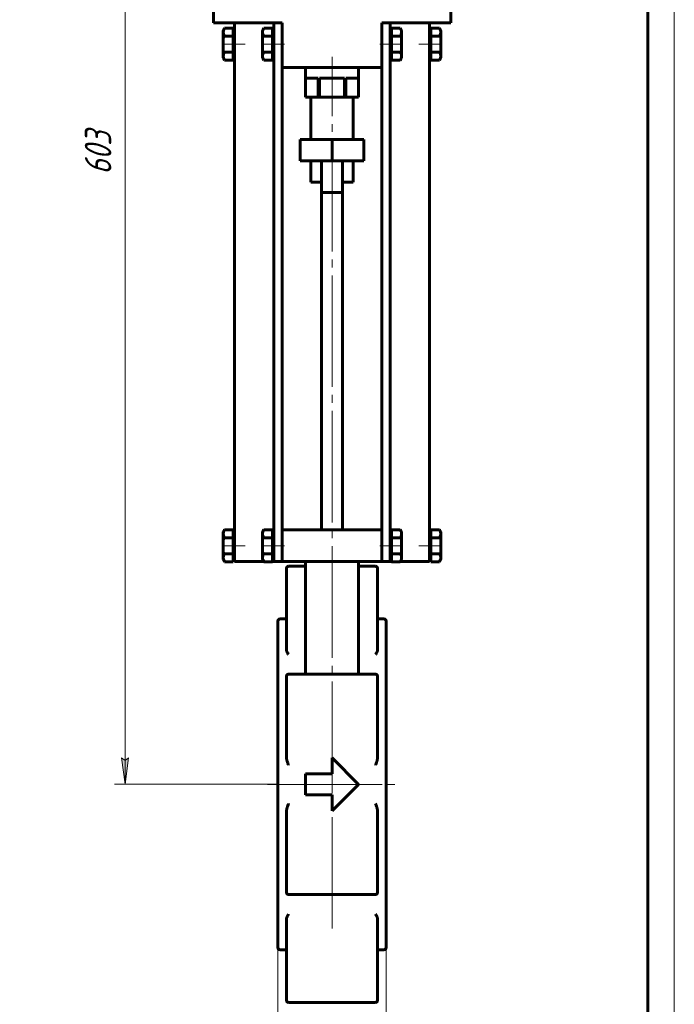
# Model space of a CAD drawing. Header units: millimetres. Extents: x 0 to 297, y 0 to 429.
# Tile 3 of 4: x 173 to 297, y 93 to 279. Entities that reach past the tile are written whole.
import ezdxf

# ---------------------------------------------------------------- set-up
doc = ezdxf.new("R2010")
doc.units = ezdxf.units.MM
for name, pattern in [('K5LT-1', [0]), ('K5LT_AXLED', [25.541832, 21.041832, -1.5, 1.5, -1.5]), ('K5LT_BASIC', [0]), ('K5LT_THIN', [0])]:
    doc.linetypes.add(name, pattern=pattern)
doc.layers.add('Системный слой', color=7, linetype='Continuous')
doc.layers.add('Системный слой (1)', color=251, linetype='Continuous', true_color=0x6c6c6c)
doc.styles.add('KDIMTEXTSTYLE', font='txt', dxfattribs={"width": 0.96, "oblique": 15, "height": 5})
doc.styles.add('KTEXTSTYLE', font='txt', dxfattribs={"width": 0.96, "height": 5})
doc.dimstyles.new('KDIMSTYLE (0.40)', dxfattribs={"dimtxt": 5, "dimasz": 1, "dimexe": 2, "dimexo": 0, "dimgap": 1, "dimtad": 1, "dimlfac": 2.5, "dimtxsty": 'KDIMTEXTSTYLE', "dimsah": 1, "dimcen": 0, "dimdle": 1, "dimadec": 0, "dimazin": 0, "dimtfac": 0.667, "dimtmove": 0, "dimatfit": 3, "dimfxl": 1, "dimtvp": 1, "dimtolj": 1, "dimtzin": 0, "dimarcsym": 0})

# ---------------------------------------------------------------- blocks, each defined once
blk = doc.blocks.new('D2')
at = {"layer": 'Системный слой (1)'}
for points in [[(127.19, 158.54), (130.66, 162.2), (126.36, 159.56), (127.16, 159.37)], [(62.37, 106.69), (66.67, 109.33), (65.87, 109.53), (65.84, 110.36)]]:
    blk.add_hatch(color=7, dxfattribs=at).paths.add_polyline_path(points)
at = {"layer": 'Системный слой (1)', "color": 7, "linetype": 'K5LT_THIN', "lineweight": 18, "true_color": 0xffffff}
for p, q in [((130.66, 162.2), (139.62, 169.49)), ((139.62, 169.49), (158.27, 169.49)), ((62.37, 106.69), (130.66, 162.2)), ((126.36, 159.56), (130.66, 162.2)), ((130.66, 162.2), (127.19, 158.54)), ((127.16, 159.37), (126.36, 159.56)), ((127.19, 158.54), (127.16, 159.37)), ((62.37, 106.69), (65.84, 110.36)), ((65.84, 110.36), (65.87, 109.53)), ((66.67, 109.33), (62.37, 106.69)), ((65.87, 109.53), (66.67, 109.33))]:
    blk.add_line(p, q, dxfattribs=at)
blk.add_wipeout([(141.62, 170.49), (141.62, 177.87), (155.69, 177.87), (155.69, 170.49)]).dxf.layer = 'Системный слой (1)'
at = {"layer": 'Системный слой (1)', "color": 7, "char_height": 5, "attachment_point": 1, "style": 'KTEXTSTYLE'}
for s, insert in [('\\fArial|b0|c204|p34;\\H5.0;\\W1.000;\\Q15;\\fGOST Type AU|b0|i0|c204|p34;\\Q15;\\W0.960;⌀', (141.62, 177.08)), ('\\fArial|b0|c204|p34;\\H5.0;\\W1.000;\\Q15;\\fGOST Type AU|b0|i0|c204|p34;\\Q15;\\W0.960;220', (144.93, 177.08))]:
    blk.add_mtext(s, dxfattribs=dict(at, insert=insert))
blk = doc.blocks.new('KDIMARROW_01')
at = {"layer": 'Системный слой'}
blk.add_hatch(color=0, dxfattribs=at).paths.add_polyline_path([(-5, -0.66), (0, 0), (-5, 0.66), (-4.5, 0)])
at = {"layer": 'Системный слой', "color": 0, "linetype": 'K5LT_THIN', "lineweight": 18}
for p, q in [((-4.5, 0), (-5, 0.66)), ((-5, 0.66), (0, 0)), ((0, 0), (-5, -0.66)), ((-5, -0.66), (-4.5, 0))]:
    blk.add_line(p, q, dxfattribs=at)
at = {"layer": 'Системный слой (1)', "color": 0, "linetype": 'K5LT_THIN', "lineweight": 18}
blk.add_line((96.52, 134.45), (96.12, 134.45), dxfattribs=at)
blk = doc.blocks.new('D3')
at = {"layer": 'Системный слой (1)'}
for points in [[(126.29, 143.12), (130.86, 145.24), (125.89, 144.37), (126.57, 143.89)], [(67.14, 124.52), (66.47, 125), (66.75, 125.78), (62.17, 123.65)]]:
    blk.add_hatch(color=7, dxfattribs=at).paths.add_polyline_path(points)
at = {"layer": 'Системный слой (1)', "color": 7, "linetype": 'K5LT_THIN', "lineweight": 18, "true_color": 0xffffff}
for p, q in [((130.86, 145.24), (147.41, 150.45)), ((147.41, 150.45), (165, 150.45)), ((62.17, 123.65), (130.86, 145.24)), ((125.89, 144.37), (130.86, 145.24)), ((130.86, 145.24), (126.29, 143.12)), ((126.57, 143.89), (125.89, 144.37)), ((126.29, 143.12), (126.57, 143.89)), ((62.17, 123.65), (66.75, 125.78)), ((67.14, 124.52), (62.17, 123.65)), ((66.75, 125.78), (66.47, 125)), ((66.47, 125), (67.14, 124.52))]:
    blk.add_line(p, q, dxfattribs=at)
blk.add_wipeout([(149.41, 151.45), (149.41, 158.83), (162.46, 158.83), (162.46, 151.45)]).dxf.layer = 'Системный слой (1)'
at = {"layer": 'Системный слой (1)', "color": 7, "char_height": 5, "attachment_point": 1, "style": 'KTEXTSTYLE'}
for s, insert in [('\\fArial|b0|c204|p34;\\H5.0;\\W1.000;\\Q15;\\fGOST Type AU|b0|i0|c204|p34;\\Q15;\\W0.960;⌀', (149.41, 158.03)), ('\\fArial|b0|c204|p34;\\H5.0;\\W1.000;\\Q15;\\fGOST Type AU|b0|i0|c204|p34;\\Q15;\\W0.960;180', (152.71, 158.03))]:
    blk.add_mtext(s, dxfattribs=dict(at, insert=insert))
blk = doc.blocks.new('U15')
at = {"layer": 'Системный слой (1)', "color": 143, "linetype": 'K5LT_BASIC', "lineweight": 60, "true_color": 0x33acca}
for p, q in [((222.59, 103.25), (223.79, 103.25)), ((240.99, 103.25), (242.19, 103.25))]:
    blk.add_line(p, q, dxfattribs=at)
blk = doc.blocks.new('U16')
at = {"layer": 'Системный слой (1)', "color": 143, "linetype": 'K5LT_BASIC', "lineweight": 60, "true_color": 0x33acca}
for p, q in [((222.59, 165.65), (223.79, 165.65)), ((240.99, 165.65), (242.19, 165.65))]:
    blk.add_line(p, q, dxfattribs=at)
blk = doc.blocks.new('D7')
at = {"layer": 'Системный слой (1)'}
for points in [[(226.69, 80.86), (227.19, 81.52), (222.19, 80.86), (227.19, 80.2)], [(237.59, 80.2), (242.59, 80.86), (237.59, 81.52), (238.09, 80.86)]]:
    blk.add_hatch(color=7, dxfattribs=at).paths.add_polyline_path(points)
at = {"layer": 'Системный слой (1)', "color": 7, "linetype": 'K5LT_THIN', "lineweight": 18, "true_color": 0xffffff}
for p, q in [((222.19, 108.45), (222.19, 78.86)), ((242.59, 108.45), (242.59, 78.86)), ((222.19, 80.86), (227.19, 81.52)), ((227.19, 80.2), (222.19, 80.86)), ((222.19, 80.86), (242.59, 80.86)), ((227.19, 81.52), (226.69, 80.86)), ((226.69, 80.86), (227.19, 80.2)), ((238.09, 80.86), (237.59, 81.52)), ((237.59, 81.52), (242.59, 80.86)), ((242.59, 80.86), (237.59, 80.2)), ((237.59, 80.2), (238.09, 80.86))]:
    blk.add_line(p, q, dxfattribs=at)
blk.add_wipeout([(229.04, 81.86), (229.04, 89.24), (235.48, 89.24), (235.48, 81.86)]).dxf.layer = 'Системный слой (1)'
at = {"layer": 'Системный слой (1)', "color": 7, "insert": (229.04, 88.45), "char_height": 5, "attachment_point": 1, "style": 'KTEXTSTYLE'}
blk.add_mtext('\\fArial|b0|c204|p34;\\H5.0;\\W1.000;\\Q15;\\fGOST Type AU|b0|i0|c204|p34;\\Q15;\\W0.960;51', dxfattribs=at)
blk = doc.blocks.new('D8')
at = {"layer": 'Системный слой (1)'}
for points in [[(193.98, 370.65), (193.32, 375.65), (192.66, 370.65), (193.32, 371.15)], [(193.32, 134.45), (193.98, 139.45), (193.32, 138.95), (192.66, 139.45)]]:
    blk.add_hatch(color=7, dxfattribs=at).paths.add_polyline_path(points)
at = {"layer": 'Системный слой (1)', "color": 7, "linetype": 'K5LT_THIN', "lineweight": 18, "true_color": 0xffffff}
for p, q in [((213.99, 375.65), (191.32, 375.65)), ((192.66, 370.65), (193.32, 375.65)), ((193.32, 375.65), (193.98, 370.65)), ((193.32, 375.65), (193.32, 134.45)), ((193.32, 371.15), (192.66, 370.65)), ((193.98, 370.65), (193.32, 371.15)), ((193.32, 134.45), (192.66, 139.45)), ((192.66, 139.45), (193.32, 138.95)), ((193.32, 138.95), (193.98, 139.45)), ((193.98, 139.45), (193.32, 134.45)), ((222.19, 134.45), (191.32, 134.45))]:
    blk.add_line(p, q, dxfattribs=at)
blk.add_wipeout([(192.32, 249.44), (184.94, 249.44), (184.94, 260.2), (192.32, 260.2)]).dxf.layer = 'Системный слой (1)'
at = {"layer": 'Системный слой (1)', "color": 7, "insert": (185.73, 249.44), "char_height": 5, "attachment_point": 1, "rotation": 90, "style": 'KTEXTSTYLE'}
blk.add_mtext('\\fArial|b0|c204|p34;\\H5.0;\\W1.000;\\Q15;\\fGOST Type AU|b0|i0|c204|p34;\\Q15;\\W0.960;603', dxfattribs=at)
blk = doc.blocks.new('U21')
at = {"color": 7, "linetype": 'K5LT_THIN', "lineweight": 18, "true_color": 0xffffff}
blk.add_line((297, 420), (297, 0), dxfattribs=at)
at = {"color": 143, "linetype": 'K5LT_BASIC', "lineweight": 60, "true_color": 0x33acca}
blk.add_line((292, 415), (292, 5), dxfattribs=at)

msp = doc.modelspace()

# ---------------------------------------------------------------- linework, layer by layer
at = {"layer": 'Системный слой (1)', "color": 143, "linetype": 'K5LT_BASIC', "lineweight": 60, "true_color": 0x33acca}
for p, q in [((209.9947, 278.0471), (209.9947, 291.2471)), ((254.7947, 278.0471), (254.7947, 291.2471)), ((213.9947, 278.0471), (209.9947, 278.0471)), ((212.1069, 277.0494), (211.8747, 276.6471)), ((213.7547, 277.0494), (212.1069, 277.0494)), ((213.7547, 277.0494), (213.7547, 276.2988)), ((213.9947, 278.0471), (213.9947, 176.4471)), ((213.9947, 278.0471), (221.3947, 278.0471)), ((219.5069, 277.0494), (219.2747, 276.6471)), ((221.1547, 277.0494), (219.5069, 277.0494)), ((221.1547, 277.0494), (221.1547, 276.2988)), ((221.3947, 278.0471), (221.3947, 176.4471)), ((221.3947, 278.0471), (222.9947, 278.0471)), ((222.9947, 278.0471), (222.9947, 182.4471)), ((241.7947, 278.0471), (241.7947, 182.4471)), ((243.3947, 278.0471), (241.7947, 278.0471)), ((243.3947, 278.0471), (243.3947, 176.4471)), ((243.3947, 278.0471), (250.7947, 278.0471)), ((243.6347, 277.0494), (243.6347, 276.2988)), ((243.6347, 277.0494), (245.2825, 277.0494)), ((245.2825, 277.0494), (245.5147, 276.6471)), ((250.7947, 278.0471), (250.7947, 176.4471)), ((254.7947, 278.0471), (250.7947, 278.0471)), ((251.0347, 277.0494), (251.0347, 276.2988)), ((251.0347, 277.0494), (252.6825, 277.0494)), ((252.6825, 277.0494), (252.9147, 276.6471)), ((211.8747, 276.6471), (211.8747, 276.2988)), ((211.8747, 276.2988), (211.8747, 274.0471)), ((213.7547, 275.5483), (212.1069, 275.5483)), ((213.9947, 276.6471), (213.7547, 276.6471)), ((213.7547, 276.2988), (213.7547, 275.5483)), ((213.7547, 275.5483), (213.7547, 274.0471)), ((219.2747, 276.6471), (219.2747, 276.2988)), ((219.2747, 276.2988), (219.2747, 274.0471)), ((221.1547, 275.5483), (219.5069, 275.5483)), ((221.3947, 276.6471), (221.1547, 276.6471)), ((221.1547, 276.2988), (221.1547, 275.5483)), ((221.1547, 275.5483), (221.1547, 274.0471)), ((243.3947, 276.6471), (243.6347, 276.6471)), ((243.6347, 276.2988), (243.6347, 275.5483)), ((243.6347, 275.5483), (243.6347, 274.0471)), ((243.6347, 275.5483), (245.2825, 275.5483)), ((245.5147, 276.6471), (245.5147, 276.2988)), ((245.5147, 276.2988), (245.5147, 274.0471)), ((250.7947, 276.6471), (251.0347, 276.6471)), ((251.0347, 276.2988), (251.0347, 275.5483)), ((251.0347, 275.5483), (251.0347, 274.0471)), ((251.0347, 275.5483), (252.6825, 275.5483)), ((252.9147, 276.6471), (252.9147, 276.2988)), ((252.9147, 276.2988), (252.9147, 274.0471)), ((211.8747, 274.0471), (211.8747, 271.7955)), ((213.7547, 274.0471), (213.7547, 272.546)), ((219.2747, 274.0471), (219.2747, 271.7955)), ((221.1547, 274.0471), (221.1547, 272.546)), ((243.6347, 274.0471), (243.6347, 272.546)), ((245.5147, 274.0471), (245.5147, 271.7955)), ((251.0347, 274.0471), (251.0347, 272.546)), ((252.9147, 274.0471), (252.9147, 271.7955)), ((211.8747, 271.7955), (211.8747, 271.4471)), ((212.1069, 271.0449), (211.8747, 271.4471)), ((213.7547, 272.546), (212.1069, 272.546)), ((213.7547, 272.546), (213.7547, 271.7955)), ((213.7547, 271.7955), (213.7547, 271.0449)), ((213.9947, 271.4471), (213.7547, 271.4471)), ((219.2747, 271.7955), (219.2747, 271.4471)), ((219.5069, 271.0449), (219.2747, 271.4471)), ((221.1547, 272.546), (219.5069, 272.546)), ((221.1547, 272.546), (221.1547, 271.7955)), ((221.1547, 271.7955), (221.1547, 271.0449)), ((221.3947, 271.4471), (221.1547, 271.4471)), ((243.3947, 271.4471), (243.6347, 271.4471)), ((243.6347, 272.546), (245.2825, 272.546)), ((243.6347, 272.546), (243.6347, 271.7955)), ((243.6347, 271.7955), (243.6347, 271.0449)), ((245.2825, 271.0449), (245.5147, 271.4471)), ((245.5147, 271.7955), (245.5147, 271.4471)), ((250.7947, 271.4471), (251.0347, 271.4471)), ((251.0347, 272.546), (251.0347, 271.7955)), ((251.0347, 272.546), (252.6825, 272.546)), ((251.0347, 271.7955), (251.0347, 271.0449)), ((252.6825, 271.0449), (252.9147, 271.4471)), ((252.9147, 271.7955), (252.9147, 271.4471)), ((213.7547, 271.0449), (212.1069, 271.0449)), ((221.1547, 271.0449), (219.5069, 271.0449)), ((222.9947, 269.6471), (241.7947, 269.6471)), ((227.3947, 264.0471), (227.3947, 269.6471)), ((237.3947, 264.0471), (237.3947, 269.6471)), ((243.6347, 271.0449), (245.2825, 271.0449)), ((251.0347, 271.0449), (252.6825, 271.0449)), ((227.3968, 264.0471), (227.3968, 267.6471)), ((227.3968, 267.6471), (229.7716, 267.6471)), ((229.7716, 264.0471), (229.7716, 267.6471)), ((230.0198, 267.6471), (232.3947, 267.6471)), ((230.0198, 264.0471), (230.0198, 267.6471)), ((232.3947, 267.6471), (234.7696, 267.6471)), ((234.7696, 264.0471), (234.7696, 267.6471)), ((235.0178, 267.6471), (237.3926, 267.6471)), ((235.0178, 264.0471), (235.0178, 267.6471)), ((237.3926, 264.0471), (237.3926, 267.6471)), ((227.3947, 264.0471), (227.3968, 264.0471)), ((227.3968, 264.0471), (229.7716, 264.0471)), ((228.3947, 256.0471), (228.3947, 264.0471)), ((229.7716, 264.0471), (230.0198, 264.0471)), ((230.0198, 264.0471), (234.7696, 264.0471)), ((234.7696, 264.0471), (235.0178, 264.0471)), ((235.0178, 264.0471), (237.3926, 264.0471)), ((236.3947, 256.0471), (236.3947, 264.0471)), ((237.3926, 264.0471), (237.3947, 264.0471)), ((226.3947, 252.0471), (226.3947, 256.0471)), ((226.3947, 256.0471), (232.3947, 256.0471)), ((232.3947, 252.0471), (232.3947, 256.0471)), ((232.3947, 256.0471), (238.3947, 256.0471)), ((238.3947, 252.0471), (238.3947, 256.0471)), ((226.3947, 252.0471), (232.3947, 252.0471)), ((228.3947, 248.0471), (228.3947, 252.0471)), ((230.3947, 246.0471), (230.3947, 252.0471)), ((232.3947, 252.0471), (238.3947, 252.0471)), ((234.3947, 246.0471), (234.3947, 252.0471)), ((236.3947, 248.0471), (236.3947, 252.0471)), ((228.3947, 248.0471), (230.3947, 248.0471)), ((234.3947, 248.0471), (236.3947, 248.0471)), ((230.3947, 182.4471), (230.3947, 246.0471)), ((234.3947, 246.0471), (230.3947, 246.0471)), ((234.3947, 182.4471), (234.3947, 246.0471)), ((212.1069, 182.4494), (211.8747, 182.0471)), ((211.8747, 182.0471), (211.8747, 181.6988)), ((213.7547, 182.4494), (212.1069, 182.4494)), ((213.7547, 182.4494), (213.7547, 181.6988)), ((213.9947, 182.0471), (213.7547, 182.0471)), ((219.5069, 182.4494), (219.2747, 182.0471)), ((219.2747, 182.0471), (219.2747, 181.6988)), ((221.1547, 182.4494), (219.5069, 182.4494)), ((221.1547, 182.4494), (221.1547, 181.6988)), ((221.3947, 182.0471), (221.1547, 182.0471)), ((222.9947, 176.4471), (222.9947, 182.4471)), ((222.9947, 182.4471), (241.7947, 182.4471)), ((241.7947, 176.4471), (241.7947, 182.4471)), ((243.3947, 182.0471), (243.6347, 182.0471)), ((243.6347, 182.4494), (243.6347, 181.6988)), ((243.6347, 182.4494), (245.2825, 182.4494)), ((245.2825, 182.4494), (245.5147, 182.0471)), ((245.5147, 182.0471), (245.5147, 181.6988)), ((250.7947, 182.0471), (251.0347, 182.0471)), ((251.0347, 182.4494), (252.6825, 182.4494)), ((251.0347, 182.4494), (251.0347, 181.6988)), ((252.6825, 182.4494), (252.9147, 182.0471)), ((252.9147, 182.0471), (252.9147, 181.6988)), ((211.8747, 181.6988), (211.8747, 179.4471)), ((213.7547, 180.9483), (212.1069, 180.9483)), ((213.7547, 181.6988), (213.7547, 180.9483)), ((213.7547, 180.9483), (213.7547, 179.4471)), ((219.2747, 181.6988), (219.2747, 179.4471)), ((221.1547, 180.9483), (219.5069, 180.9483)), ((221.1547, 181.6988), (221.1547, 180.9483)), ((221.1547, 180.9483), (221.1547, 179.4471)), ((243.6347, 181.6988), (243.6347, 180.9483)), ((243.6347, 180.9483), (245.2825, 180.9483)), ((243.6347, 180.9483), (243.6347, 179.4471)), ((245.5147, 181.6988), (245.5147, 179.4471)), ((251.0347, 181.6988), (251.0347, 180.9483)), ((251.0347, 180.9483), (252.6825, 180.9483)), ((251.0347, 180.9483), (251.0347, 179.4471)), ((252.9147, 181.6988), (252.9147, 179.4471)), ((211.8747, 179.4471), (211.8747, 177.1955)), ((213.7547, 179.4471), (213.7547, 177.946)), ((219.2747, 179.4471), (219.2747, 177.1955)), ((221.1547, 179.4471), (221.1547, 177.946)), ((243.6347, 179.4471), (243.6347, 177.946)), ((245.5147, 179.4471), (245.5147, 177.1955)), ((251.0347, 179.4471), (251.0347, 177.946)), ((252.9147, 179.4471), (252.9147, 177.1955)), ((211.8747, 177.1955), (211.8747, 176.8471)), ((212.1069, 176.4449), (211.8747, 176.8471)), ((213.7547, 177.946), (212.1069, 177.946)), ((213.7547, 176.4449), (212.1069, 176.4449)), ((213.7547, 177.946), (213.7547, 177.1955)), ((213.7547, 177.1955), (213.7547, 176.4449)), ((213.9947, 176.8471), (213.7547, 176.8471)), ((217.5947, 176.4471), (213.9947, 176.4471)), ((219.5056, 176.4471), (217.5947, 176.4471)), ((219.2747, 177.1955), (219.2747, 176.8471)), ((219.5069, 176.4449), (219.2747, 176.8471)), ((221.1547, 177.946), (219.5069, 177.946)), ((221.1547, 176.4449), (219.5069, 176.4449)), ((221.1547, 177.946), (221.1547, 177.1955)), ((221.1547, 177.1955), (221.1547, 176.4449)), ((221.3947, 176.8471), (221.1547, 176.8471)), ((221.3947, 176.4471), (221.1547, 176.4471)), ((221.3947, 176.4471), (222.9947, 176.4471)), ((222.9947, 176.4471), (241.7947, 176.4471)), ((227.3947, 176.4471), (227.3947, 155.236)), ((237.3947, 176.4471), (237.3947, 155.236)), ((243.3947, 176.4471), (241.7947, 176.4471)), ((243.3947, 176.8471), (243.6347, 176.8471)), ((243.3947, 176.4471), (243.6347, 176.4471)), ((243.6347, 177.946), (243.6347, 177.1955)), ((243.6347, 177.946), (245.2825, 177.946)), ((243.6347, 177.1955), (243.6347, 176.4449)), ((243.6347, 176.4449), (245.2825, 176.4449)), ((245.2825, 176.4449), (245.5147, 176.8471)), ((245.2838, 176.4471), (247.1947, 176.4471)), ((245.5147, 177.1955), (245.5147, 176.8471)), ((247.1947, 176.4471), (250.7947, 176.4471)), ((250.7947, 176.8471), (251.0347, 176.8471)), ((251.0347, 177.946), (251.0347, 177.1955)), ((251.0347, 177.946), (252.6825, 177.946)), ((251.0347, 177.1955), (251.0347, 176.4449)), ((251.0347, 176.4449), (252.6825, 176.4449)), ((252.6825, 176.4449), (252.9147, 176.8471)), ((252.9147, 177.1955), (252.9147, 176.8471)), ((223.7947, 166.8889), (223.7947, 175.185)), ((227.3947, 175.585), (224.1947, 175.585)), ((240.5947, 175.585), (237.3947, 175.585)), ((240.9947, 174.7283), (240.9947, 175.185)), ((240.9947, 166.8889), (240.9947, 175.185)), ((223.7947, 162.4543), (223.7947, 166.8889)), ((240.9947, 162.4543), (240.9947, 166.8889)), ((222.1947, 165.2471), (222.1947, 103.6471)), ((242.5947, 165.2471), (242.5947, 103.6471)), ((223.7947, 159.8312), (223.7947, 162.4543)), ((240.9947, 159.8312), (240.9947, 162.4543)), ((223.7947, 143.2928), (223.7947, 154.836)), ((240.5947, 155.236), (224.1947, 155.236)), ((240.9947, 143.2928), (240.9947, 154.836)), ((223.7947, 141.4559), (223.7947, 143.2928)), ((240.9947, 141.4559), (240.9947, 143.2928)), ((223.7947, 139.5688), (223.7947, 141.4559)), ((240.9947, 139.5688), (240.9947, 141.4559)), ((232.3947, 139.4471), (232.3947, 136.4471)), ((232.3947, 139.4471), (237.3947, 134.4471)), ((227.3947, 136.4471), (227.3947, 132.4471)), ((227.3947, 136.4471), (232.3947, 136.4471)), ((237.3947, 134.4471), (232.3947, 129.4471)), ((227.3947, 132.4471), (232.3947, 132.4471)), ((232.3947, 132.4471), (232.3947, 129.4471)), ((223.7947, 127.4384), (223.7947, 129.3254)), ((240.9947, 127.4384), (240.9947, 129.3254)), ((223.7947, 125.6015), (223.7947, 127.4384)), ((240.9947, 125.6015), (240.9947, 127.4384)), ((223.7947, 114.0582), (223.7947, 125.6015)), ((240.9947, 114.0582), (240.9947, 125.6015)), ((240.5947, 113.6582), (224.1947, 113.6582)), ((223.7947, 106.44), (223.7947, 109.0631)), ((240.9947, 106.44), (240.9947, 109.0631)), ((223.7947, 102.0054), (223.7947, 106.44)), ((240.9947, 102.0054), (240.9947, 106.44)), ((223.7947, 93.7093), (223.7947, 102.0054)), ((240.9947, 93.7093), (240.9947, 102.0054)), ((240.5947, 93.3093), (224.1947, 93.3093)), ((240.9947, 93.7093), (240.9947, 94.166))]:
    msp.add_line(p, q, dxfattribs=at)
at = {"layer": 'Системный слой (1)', "color": 30, "linetype": 'K5LT_AXLED', "lineweight": 18, "true_color": 0xff8000}
for p, q in [((215.9947, 274.0471), (211.7547, 274.0471)), ((223.3947, 274.0471), (219.1547, 274.0471)), ((245.6347, 274.0471), (241.3947, 274.0471)), ((253.0347, 274.0471), (248.7947, 274.0471)), ((232.3947, 107.2381), (232.3947, 271.6471)), ((215.9947, 179.4471), (211.7547, 179.4471)), ((223.3947, 179.4471), (219.1547, 179.4471)), ((245.6347, 179.4471), (241.3947, 179.4471)), ((253.0347, 179.4471), (248.7947, 179.4471)), ((220.7947, 134.4471), (243.9947, 134.4471))]:
    msp.add_line(p, q, dxfattribs=at)
at = {"layer": 'Системный слой (1)', "color": 143, "linetype": 'K5LT_BASIC', "lineweight": 60, "true_color": 0x33acca}
for centre, start, end in [((224.1947, 175.185), 90, 180), ((224.1947, 175.185), 90, 180), ((240.5947, 175.185), 0, 90), ((240.5947, 175.185), 0, 90), ((222.5947, 165.2471), 90, 180), ((242.1947, 165.2471), 0, 90), ((224.1947, 154.836), 90, 180), ((240.5947, 154.836), 0, 90), ((224.1947, 114.0582), 180, 270), ((240.5947, 114.0582), 270, 0), ((222.5947, 103.6471), 180, 270), ((242.1947, 103.6471), 270, 0), ((224.1947, 93.7093), 180, 270), ((240.5947, 93.7093), 270, 0), ((240.5947, 93.7093), 270, 0)]:
    msp.add_arc(centre, 0.4, start, end, dxfattribs=at)
for points, knots in [([(212.1069, 277.0494), (212.076, 276.9958), (212.0301, 276.9095), (211.9762, 276.7878), (211.9409, 276.6925), (211.9118, 276.5944), (211.8888, 276.4894), (211.8768, 276.3882), (211.8747, 276.3227), (211.8747, 276.2988)], [0, 0, 0, 0, 2.19292398, 3.51825832, 4.90426476, 6.00979902, 7.4227334, 9.05858362, 10, 10, 10, 10]), ([(219.5069, 277.0494), (219.476, 276.9958), (219.4301, 276.9095), (219.3762, 276.7878), (219.3409, 276.6925), (219.3118, 276.5944), (219.2888, 276.4894), (219.2768, 276.3882), (219.2747, 276.3227), (219.2747, 276.2988)], [0, 0, 0, 0, 2.19292398, 3.51825832, 4.90426476, 6.00979902, 7.4227334, 9.05858362, 10, 10, 10, 10]), ([(245.2825, 277.0494), (245.3134, 276.9958), (245.3593, 276.9095), (245.4133, 276.7878), (245.4485, 276.6925), (245.4776, 276.5944), (245.5006, 276.4894), (245.5126, 276.3882), (245.5147, 276.3227), (245.5147, 276.2988)], [0, 0, 0, 0, 2.19292398, 3.51825832, 4.90426476, 6.00979902, 7.4227334, 9.05858362, 10, 10, 10, 10]), ([(252.6825, 277.0494), (252.7134, 276.9958), (252.7593, 276.9095), (252.8133, 276.7878), (252.8485, 276.6925), (252.8776, 276.5944), (252.9006, 276.4894), (252.9126, 276.3882), (252.9147, 276.3227), (252.9147, 276.2988)], [0, 0, 0, 0, 2.19292398, 3.51825832, 4.90426476, 6.00979902, 7.4227334, 9.05858362, 10, 10, 10, 10]), ([(211.8747, 276.2988), (211.8747, 276.2528), (211.8802, 276.1639), (211.9043, 276.0285), (211.9384, 275.9109), (211.9996, 275.7486), (212.0574, 275.634), (212.1069, 275.5483)], [0, 0, 0, 0, 1.44740223, 2.79972062, 4.28007379, 5.18836903, 8, 8, 8, 8]), ([(219.2747, 276.2988), (219.2747, 276.2528), (219.2802, 276.1639), (219.3043, 276.0285), (219.3384, 275.9109), (219.3996, 275.7486), (219.4574, 275.634), (219.5069, 275.5483)], [0, 0, 0, 0, 1.44740223, 2.79972062, 4.28007379, 5.18836903, 8, 8, 8, 8]), ([(245.5147, 276.2988), (245.5147, 276.2528), (245.5092, 276.1639), (245.4851, 276.0285), (245.451, 275.9109), (245.3898, 275.7486), (245.332, 275.634), (245.2825, 275.5483)], [0, 0, 0, 0, 1.44740223, 2.79972062, 4.28007379, 5.18836903, 8, 8, 8, 8]), ([(252.9147, 276.2988), (252.9147, 276.2528), (252.9092, 276.1639), (252.8851, 276.0285), (252.851, 275.9109), (252.7898, 275.7486), (252.732, 275.634), (252.6825, 275.5483)], [0, 0, 0, 0, 1.44740223, 2.79972062, 4.28007379, 5.18836903, 8, 8, 8, 8]), ([(212.1069, 272.546), (212.076, 272.4925), (212.0301, 272.4061), (211.9762, 272.2845), (211.9409, 272.1891), (211.9118, 272.091), (211.8888, 271.9861), (211.8768, 271.8849), (211.8747, 271.8194), (211.8747, 271.7955)], [0, 0, 0, 0, 2.19292398, 3.51825832, 4.90426476, 6.00979902, 7.4227334, 9.05858362, 10, 10, 10, 10]), ([(211.8747, 271.7955), (211.8747, 271.7495), (211.8802, 271.6605), (211.9043, 271.5252), (211.9384, 271.4076), (211.9996, 271.2453), (212.0574, 271.1307), (212.1069, 271.0449)], [0, 0, 0, 0, 1.44740223, 2.79972062, 4.28007379, 5.18836903, 8, 8, 8, 8]), ([(219.5069, 272.546), (219.476, 272.4925), (219.4301, 272.4061), (219.3762, 272.2845), (219.3409, 272.1891), (219.3118, 272.091), (219.2888, 271.9861), (219.2768, 271.8849), (219.2747, 271.8194), (219.2747, 271.7955)], [0, 0, 0, 0, 2.19292398, 3.51825832, 4.90426476, 6.00979902, 7.4227334, 9.05858362, 10, 10, 10, 10]), ([(219.2747, 271.7955), (219.2747, 271.7495), (219.2802, 271.6605), (219.3043, 271.5252), (219.3384, 271.4076), (219.3996, 271.2453), (219.4574, 271.1307), (219.5069, 271.0449)], [0, 0, 0, 0, 1.44740223, 2.79972062, 4.28007379, 5.18836903, 8, 8, 8, 8]), ([(245.2825, 272.546), (245.3134, 272.4925), (245.3593, 272.4061), (245.4133, 272.2845), (245.4485, 272.1891), (245.4776, 272.091), (245.5006, 271.9861), (245.5126, 271.8849), (245.5147, 271.8194), (245.5147, 271.7955)], [0, 0, 0, 0, 2.19292398, 3.51825832, 4.90426476, 6.00979902, 7.4227334, 9.05858362, 10, 10, 10, 10]), ([(245.5147, 271.7955), (245.5147, 271.7495), (245.5092, 271.6605), (245.4851, 271.5252), (245.451, 271.4076), (245.3898, 271.2453), (245.332, 271.1307), (245.2825, 271.0449)], [0, 0, 0, 0, 1.44740223, 2.79972062, 4.28007379, 5.18836903, 8, 8, 8, 8]), ([(252.6825, 272.546), (252.7134, 272.4925), (252.7593, 272.4061), (252.8133, 272.2845), (252.8485, 272.1891), (252.8776, 272.091), (252.9006, 271.9861), (252.9126, 271.8849), (252.9147, 271.8194), (252.9147, 271.7955)], [0, 0, 0, 0, 2.19292398, 3.51825832, 4.90426476, 6.00979902, 7.4227334, 9.05858362, 10, 10, 10, 10]), ([(252.9147, 271.7955), (252.9147, 271.7495), (252.9092, 271.6605), (252.8851, 271.5252), (252.851, 271.4076), (252.7898, 271.2453), (252.732, 271.1307), (252.6825, 271.0449)], [0, 0, 0, 0, 1.44740223, 2.79972062, 4.28007379, 5.18836903, 8, 8, 8, 8]), ([(212.1069, 182.4494), (212.076, 182.3958), (212.0301, 182.3095), (211.9762, 182.1878), (211.9409, 182.0925), (211.9118, 181.9944), (211.8888, 181.8894), (211.8768, 181.7882), (211.8747, 181.7227), (211.8747, 181.6988)], [0, 0, 0, 0, 2.19292398, 3.51825832, 4.90426476, 6.00979902, 7.4227334, 9.05858362, 10, 10, 10, 10]), ([(219.5069, 182.4494), (219.476, 182.3958), (219.4301, 182.3095), (219.3762, 182.1878), (219.3409, 182.0925), (219.3118, 181.9944), (219.2888, 181.8894), (219.2768, 181.7882), (219.2747, 181.7227), (219.2747, 181.6988)], [0, 0, 0, 0, 2.19292398, 3.51825832, 4.90426476, 6.00979902, 7.4227334, 9.05858362, 10, 10, 10, 10]), ([(245.2825, 182.4494), (245.3134, 182.3958), (245.3593, 182.3095), (245.4133, 182.1878), (245.4485, 182.0925), (245.4776, 181.9944), (245.5006, 181.8894), (245.5126, 181.7882), (245.5147, 181.7227), (245.5147, 181.6988)], [0, 0, 0, 0, 2.19292398, 3.51825832, 4.90426476, 6.00979902, 7.4227334, 9.05858362, 10, 10, 10, 10]), ([(252.6825, 182.4494), (252.7134, 182.3958), (252.7593, 182.3095), (252.8133, 182.1878), (252.8485, 182.0925), (252.8776, 181.9944), (252.9006, 181.8894), (252.9126, 181.7882), (252.9147, 181.7227), (252.9147, 181.6988)], [0, 0, 0, 0, 2.19292398, 3.51825832, 4.90426476, 6.00979902, 7.4227334, 9.05858362, 10, 10, 10, 10]), ([(211.8747, 181.6988), (211.8747, 181.6528), (211.8802, 181.5639), (211.9043, 181.4285), (211.9384, 181.3109), (211.9996, 181.1486), (212.0574, 181.034), (212.1069, 180.9483)], [0, 0, 0, 0, 1.44740223, 2.79972062, 4.28007379, 5.18836903, 8, 8, 8, 8]), ([(219.2747, 181.6988), (219.2747, 181.6528), (219.2802, 181.5639), (219.3043, 181.4285), (219.3384, 181.3109), (219.3996, 181.1486), (219.4574, 181.034), (219.5069, 180.9483)], [0, 0, 0, 0, 1.44740223, 2.79972062, 4.28007379, 5.18836903, 8, 8, 8, 8]), ([(245.5147, 181.6988), (245.5147, 181.6528), (245.5092, 181.5639), (245.4851, 181.4285), (245.451, 181.3109), (245.3898, 181.1486), (245.332, 181.034), (245.2825, 180.9483)], [0, 0, 0, 0, 1.44740223, 2.79972062, 4.28007379, 5.18836903, 8, 8, 8, 8]), ([(252.9147, 181.6988), (252.9147, 181.6528), (252.9092, 181.5639), (252.8851, 181.4285), (252.851, 181.3109), (252.7898, 181.1486), (252.732, 181.034), (252.6825, 180.9483)], [0, 0, 0, 0, 1.44740223, 2.79972062, 4.28007379, 5.18836903, 8, 8, 8, 8]), ([(212.1069, 177.946), (212.076, 177.8925), (212.0301, 177.8061), (211.9762, 177.6845), (211.9409, 177.5891), (211.9118, 177.491), (211.8888, 177.3861), (211.8768, 177.2849), (211.8747, 177.2194), (211.8747, 177.1955)], [0, 0, 0, 0, 2.19292398, 3.51825832, 4.90426476, 6.00979902, 7.4227334, 9.05858362, 10, 10, 10, 10]), ([(211.8747, 177.1955), (211.8747, 177.1495), (211.8802, 177.0605), (211.9043, 176.9252), (211.9384, 176.8076), (211.9996, 176.6453), (212.0574, 176.5307), (212.1069, 176.4449)], [0, 0, 0, 0, 1.44740223, 2.79972062, 4.28007379, 5.18836903, 8, 8, 8, 8]), ([(219.5069, 177.946), (219.476, 177.8925), (219.4301, 177.8061), (219.3762, 177.6845), (219.3409, 177.5891), (219.3118, 177.491), (219.2888, 177.3861), (219.2768, 177.2849), (219.2747, 177.2194), (219.2747, 177.1955)], [0, 0, 0, 0, 2.19292398, 3.51825832, 4.90426476, 6.00979902, 7.4227334, 9.05858362, 10, 10, 10, 10]), ([(219.2747, 177.1955), (219.2747, 177.1495), (219.2802, 177.0605), (219.3043, 176.9252), (219.3384, 176.8076), (219.3996, 176.6453), (219.4574, 176.5307), (219.5069, 176.4449)], [0, 0, 0, 0, 1.44740223, 2.79972062, 4.28007379, 5.18836903, 8, 8, 8, 8]), ([(245.2825, 177.946), (245.3134, 177.8925), (245.3593, 177.8061), (245.4133, 177.6845), (245.4485, 177.5891), (245.4776, 177.491), (245.5006, 177.3861), (245.5126, 177.2849), (245.5147, 177.2194), (245.5147, 177.1955)], [0, 0, 0, 0, 2.19292398, 3.51825832, 4.90426476, 6.00979902, 7.4227334, 9.05858362, 10, 10, 10, 10]), ([(245.5147, 177.1955), (245.5147, 177.1495), (245.5092, 177.0605), (245.4851, 176.9252), (245.451, 176.8076), (245.3898, 176.6453), (245.332, 176.5307), (245.2825, 176.4449)], [0, 0, 0, 0, 1.44740223, 2.79972062, 4.28007379, 5.18836903, 8, 8, 8, 8]), ([(252.6825, 177.946), (252.7134, 177.8925), (252.7593, 177.8061), (252.8133, 177.6845), (252.8485, 177.5891), (252.8776, 177.491), (252.9006, 177.3861), (252.9126, 177.2849), (252.9147, 177.2194), (252.9147, 177.1955)], [0, 0, 0, 0, 2.19292398, 3.51825832, 4.90426476, 6.00979902, 7.4227334, 9.05858362, 10, 10, 10, 10]), ([(252.9147, 177.1955), (252.9147, 177.1495), (252.9092, 177.0605), (252.8851, 176.9252), (252.851, 176.8076), (252.7898, 176.6453), (252.732, 176.5307), (252.6825, 176.4449)], [0, 0, 0, 0, 1.44740223, 2.79972062, 4.28007379, 5.18836903, 8, 8, 8, 8]), ([(223.7947, 159.8312), (223.7947, 159.8041), (223.799, 159.7459), (223.8166, 159.6593), (223.8413, 159.5794), (223.8742, 159.4932), (223.9177, 159.3975), (223.9869, 159.2665), (224.0795, 159.1102), (224.1548, 158.9909), (224.1947, 158.9273)], [0, 0, 0, 0, 0.97865434, 2.10826209, 3.12941957, 3.87163597, 5.24525472, 6.6253228, 8.67646967, 11, 11, 11, 11]), ([(240.9947, 159.8312), (240.9947, 159.8041), (240.9904, 159.7459), (240.9728, 159.6593), (240.9481, 159.5794), (240.9152, 159.4932), (240.8717, 159.3975), (240.8025, 159.2665), (240.7099, 159.1102), (240.6346, 158.9909), (240.5947, 158.9273)], [0, 0, 0, 0, 0.97865434, 2.10826209, 3.12941957, 3.87163597, 5.24525472, 6.6253228, 8.67646967, 11, 11, 11, 11]), ([(223.7947, 139.5688), (223.7947, 139.5313), (223.7975, 139.4548), (223.8089, 139.3377), (223.83, 139.2003), (223.8607, 139.0561), (223.904, 138.8911), (223.9561, 138.7212), (224.0312, 138.5038), (224.1123, 138.2899), (224.1717, 138.1383), (224.1947, 138.0795)], [0, 0, 0, 0, 0.87143002, 1.78189337, 2.74120247, 4.10987921, 5.20796645, 6.70116016, 8.23376478, 10.53875125, 12, 12, 12, 12]), ([(240.9947, 139.5688), (240.9947, 139.5313), (240.9919, 139.4548), (240.9805, 139.3377), (240.9594, 139.2003), (240.9287, 139.0561), (240.8854, 138.8911), (240.8333, 138.7212), (240.7582, 138.5038), (240.6771, 138.2899), (240.6177, 138.1383), (240.5947, 138.0795)], [0, 0, 0, 0, 0.87143002, 1.78189337, 2.74120247, 4.10987921, 5.20796645, 6.70116016, 8.23376478, 10.53875125, 12, 12, 12, 12]), ([(224.1947, 130.8148), (224.1657, 130.7406), (224.1167, 130.6156), (224.0481, 130.4344), (223.993, 130.281), (223.9416, 130.1267), (223.9026, 129.9967), (223.8656, 129.8571), (223.8349, 129.7204), (223.8106, 129.5723), (223.7976, 129.4431), (223.7947, 129.3629), (223.7947, 129.3254)], [0, 0, 0, 0, 1.99606107, 3.36527377, 4.86205249, 6.08799857, 7.45041056, 8.27461392, 9.72082552, 10.97591821, 12.05515018, 13, 13, 13, 13]), ([(240.5947, 130.8148), (240.6237, 130.7406), (240.6727, 130.6156), (240.7413, 130.4344), (240.7964, 130.281), (240.8478, 130.1267), (240.8868, 129.9967), (240.9238, 129.8571), (240.9545, 129.7204), (240.9788, 129.5723), (240.9918, 129.4431), (240.9947, 129.3629), (240.9947, 129.3254)], [0, 0, 0, 0, 1.99606107, 3.36527377, 4.86205249, 6.08799857, 7.45041056, 8.27461392, 9.72082552, 10.97591821, 12.05515018, 13, 13, 13, 13]), ([(224.1947, 109.967), (224.1657, 109.9207), (224.1167, 109.843), (224.0481, 109.7311), (223.993, 109.637), (223.9416, 109.5429), (223.9026, 109.464), (223.8656, 109.3798), (223.8349, 109.2976), (223.8106, 109.2093), (223.7976, 109.1326), (223.7947, 109.0852), (223.7947, 109.0631)], [0, 0, 0, 0, 1.99606107, 3.36527377, 4.86205249, 6.08799857, 7.45041056, 8.27461392, 9.72082552, 10.97591821, 12.05515018, 13, 13, 13, 13]), ([(240.5947, 109.967), (240.6237, 109.9207), (240.6727, 109.843), (240.7413, 109.7311), (240.7964, 109.637), (240.8478, 109.5429), (240.8868, 109.464), (240.9238, 109.3798), (240.9545, 109.2976), (240.9788, 109.2093), (240.9918, 109.1326), (240.9947, 109.0852), (240.9947, 109.0631)], [0, 0, 0, 0, 1.99606107, 3.36527377, 4.86205249, 6.08799857, 7.45041056, 8.27461392, 9.72082552, 10.97591821, 12.05515018, 13, 13, 13, 13])]:
    msp.add_open_spline(points, degree=3, knots=knots, dxfattribs=at)
at = {"layer": 'Системный слой (1)', "color": 7, "linetype": 'K5LT-1'}
for points, knots in [([(212.1069, 275.5483), (212.0977, 275.5165), (212.0744, 275.4337), (212.0323, 275.2737), (211.9807, 275.0508), (211.9373, 274.8174), (211.9071, 274.5999), (211.8916, 274.4468), (211.8829, 274.324), (211.8782, 274.2317), (211.8753, 274.1393), (211.8747, 274.0778), (211.8747, 274.0471)], [0, 0, 0, 0, 1.43286195, 3.72544107, 7.16430976, 11.33828068, 14.00371051, 16.66914034, 18.00185526, 19.33457017, 20.66728509, 22, 22, 22, 22]), ([(219.5069, 275.5483), (219.4977, 275.5165), (219.4744, 275.4337), (219.4323, 275.2737), (219.3807, 275.0508), (219.3373, 274.8174), (219.3071, 274.5999), (219.2916, 274.4468), (219.2829, 274.324), (219.2782, 274.2317), (219.2753, 274.1393), (219.2747, 274.0778), (219.2747, 274.0471)], [0, 0, 0, 0, 1.43286195, 3.72544107, 7.16430976, 11.33828068, 14.00371051, 16.66914034, 18.00185526, 19.33457017, 20.66728509, 22, 22, 22, 22]), ([(245.2825, 275.5483), (245.2917, 275.5165), (245.315, 275.4337), (245.3571, 275.2737), (245.4087, 275.0508), (245.4521, 274.8174), (245.4823, 274.5999), (245.4978, 274.4468), (245.5065, 274.324), (245.5112, 274.2317), (245.5141, 274.1393), (245.5147, 274.0778), (245.5147, 274.0471)], [0, 0, 0, 0, 1.43286195, 3.72544107, 7.16430976, 11.33828068, 14.00371051, 16.66914034, 18.00185526, 19.33457017, 20.66728509, 22, 22, 22, 22]), ([(252.6825, 275.5483), (252.6917, 275.5165), (252.715, 275.4337), (252.7571, 275.2737), (252.8087, 275.0508), (252.8521, 274.8174), (252.8823, 274.5999), (252.8978, 274.4468), (252.9065, 274.324), (252.9112, 274.2317), (252.9141, 274.1393), (252.9147, 274.0778), (252.9147, 274.0471)], [0, 0, 0, 0, 1.43286195, 3.72544107, 7.16430976, 11.33828068, 14.00371051, 16.66914034, 18.00185526, 19.33457017, 20.66728509, 22, 22, 22, 22]), ([(211.8747, 274.0471), (211.8747, 274.0053), (211.8759, 273.9213), (211.8812, 273.7952), (211.8899, 273.6695), (211.905, 273.5126), (211.93, 273.3248), (211.9742, 273.0739), (212.0329, 272.814), (212.0833, 272.628), (212.1069, 272.546)], [0, 0, 0, 0, 1.81846407, 3.63692813, 5.4553922, 7.27385627, 10.46569137, 13.65752648, 18.30421618, 22, 22, 22, 22]), ([(219.2747, 274.0471), (219.2747, 274.0053), (219.2759, 273.9213), (219.2812, 273.7952), (219.2899, 273.6695), (219.305, 273.5126), (219.33, 273.3248), (219.3742, 273.0739), (219.4329, 272.814), (219.4833, 272.628), (219.5069, 272.546)], [0, 0, 0, 0, 1.81846407, 3.63692813, 5.4553922, 7.27385627, 10.46569137, 13.65752648, 18.30421618, 22, 22, 22, 22]), ([(245.5147, 274.0471), (245.5147, 274.0053), (245.5135, 273.9213), (245.5083, 273.7952), (245.4995, 273.6695), (245.4844, 273.5126), (245.4594, 273.3248), (245.4152, 273.0739), (245.3566, 272.814), (245.3061, 272.628), (245.2825, 272.546)], [0, 0, 0, 0, 1.81846407, 3.63692813, 5.4553922, 7.27385627, 10.46569137, 13.65752648, 18.30421618, 22, 22, 22, 22]), ([(252.9147, 274.0471), (252.9147, 274.0053), (252.9135, 273.9213), (252.9083, 273.7952), (252.8995, 273.6695), (252.8844, 273.5126), (252.8594, 273.3248), (252.8152, 273.0739), (252.7566, 272.814), (252.7061, 272.628), (252.6825, 272.546)], [0, 0, 0, 0, 1.81846407, 3.63692813, 5.4553922, 7.27385627, 10.46569137, 13.65752648, 18.30421618, 22, 22, 22, 22]), ([(212.1069, 180.9483), (212.0977, 180.9165), (212.0744, 180.8337), (212.0323, 180.6737), (211.9807, 180.4508), (211.9373, 180.2174), (211.9071, 179.9999), (211.8916, 179.8468), (211.8829, 179.724), (211.8782, 179.6317), (211.8753, 179.5393), (211.8747, 179.4778), (211.8747, 179.4471)], [0, 0, 0, 0, 1.43286195, 3.72544107, 7.16430976, 11.33828068, 14.00371051, 16.66914034, 18.00185526, 19.33457017, 20.66728509, 22, 22, 22, 22]), ([(219.5069, 180.9483), (219.4977, 180.9165), (219.4744, 180.8337), (219.4323, 180.6737), (219.3807, 180.4508), (219.3373, 180.2174), (219.3071, 179.9999), (219.2916, 179.8468), (219.2829, 179.724), (219.2782, 179.6317), (219.2753, 179.5393), (219.2747, 179.4778), (219.2747, 179.4471)], [0, 0, 0, 0, 1.43286195, 3.72544107, 7.16430976, 11.33828068, 14.00371051, 16.66914034, 18.00185526, 19.33457017, 20.66728509, 22, 22, 22, 22]), ([(245.2825, 180.9483), (245.2917, 180.9165), (245.315, 180.8337), (245.3571, 180.6737), (245.4087, 180.4508), (245.4521, 180.2174), (245.4823, 179.9999), (245.4978, 179.8468), (245.5065, 179.724), (245.5112, 179.6317), (245.5141, 179.5393), (245.5147, 179.4778), (245.5147, 179.4471)], [0, 0, 0, 0, 1.43286195, 3.72544107, 7.16430976, 11.33828068, 14.00371051, 16.66914034, 18.00185526, 19.33457017, 20.66728509, 22, 22, 22, 22]), ([(252.6825, 180.9483), (252.6917, 180.9165), (252.715, 180.8337), (252.7571, 180.6737), (252.8087, 180.4508), (252.8521, 180.2174), (252.8823, 179.9999), (252.8978, 179.8468), (252.9065, 179.724), (252.9112, 179.6317), (252.9141, 179.5393), (252.9147, 179.4778), (252.9147, 179.4471)], [0, 0, 0, 0, 1.43286195, 3.72544107, 7.16430976, 11.33828068, 14.00371051, 16.66914034, 18.00185526, 19.33457017, 20.66728509, 22, 22, 22, 22]), ([(211.8747, 179.4471), (211.8747, 179.4053), (211.8759, 179.3213), (211.8812, 179.1952), (211.8899, 179.0695), (211.905, 178.9126), (211.93, 178.7248), (211.9742, 178.4739), (212.0329, 178.214), (212.0833, 178.028), (212.1069, 177.946)], [0, 0, 0, 0, 1.81846407, 3.63692813, 5.4553922, 7.27385627, 10.46569137, 13.65752648, 18.30421618, 22, 22, 22, 22]), ([(219.2747, 179.4471), (219.2747, 179.4053), (219.2759, 179.3213), (219.2812, 179.1952), (219.2899, 179.0695), (219.305, 178.9126), (219.33, 178.7248), (219.3742, 178.4739), (219.4329, 178.214), (219.4833, 178.028), (219.5069, 177.946)], [0, 0, 0, 0, 1.81846407, 3.63692813, 5.4553922, 7.27385627, 10.46569137, 13.65752648, 18.30421618, 22, 22, 22, 22]), ([(245.5147, 179.4471), (245.5147, 179.4053), (245.5135, 179.3213), (245.5083, 179.1952), (245.4995, 179.0695), (245.4844, 178.9126), (245.4594, 178.7248), (245.4152, 178.4739), (245.3566, 178.214), (245.3061, 178.028), (245.2825, 177.946)], [0, 0, 0, 0, 1.81846407, 3.63692813, 5.4553922, 7.27385627, 10.46569137, 13.65752648, 18.30421618, 22, 22, 22, 22]), ([(252.9147, 179.4471), (252.9147, 179.4053), (252.9135, 179.3213), (252.9083, 179.1952), (252.8995, 179.0695), (252.8844, 178.9126), (252.8594, 178.7248), (252.8152, 178.4739), (252.7566, 178.214), (252.7061, 178.028), (252.6825, 177.946)], [0, 0, 0, 0, 1.81846407, 3.63692813, 5.4553922, 7.27385627, 10.46569137, 13.65752648, 18.30421618, 22, 22, 22, 22])]:
    msp.add_open_spline(points, degree=3, knots=knots, dxfattribs=at)

# ---------------------------------------------------------------- block references
at = {"layer": 'Системный слой (1)'}
for name in ['U16', 'U15']:
    msp.add_blockref(name, (0, 0), dxfattribs=at)

# ---------------------------------------------------------------- dimensions: what is measured, and where the dimension line sits
at = {"layer": 'Системный слой (1)', "color": 7}
dim = msp.add_diameter_dim_2p(p1=(11.1643, 65.0555), p2=(181.8664, 203.8388), dimstyle='KDIMSTYLE (0.40)', override={"dimtih": 1, "dimtoh": 1, "dimpost": '\\fGOST Type AU|b0|c204|p34;\\H5.0;\\W0.960;\\Q15;<>', "dimblk1": 'KDIMARROW_01', "dimblk2": 'KDIMARROW_01', "dimclrt": 7, "dimtol": 1, "dimtp": 0, "dimtm": 0, "dimtdec": 5, "dimtmove": 1, "dimatfit": 2, "dimtolj": 1}, dxfattribs=at)
dim.commit()
dim.dimension.update_dxf_attribs({"geometry": 'D2', "text_midpoint": (141.619, 169.491), "dimtype": 163})

# ---------------------------------------------------------------- next in the draw order: dimensions: what is measured, and where the dimension line sits
dim = msp.add_linear_dim(base=(193.3186, 375.6471), p1=(222.1947, 134.4471), p2=(213.9947, 375.6471), angle=90, dimstyle='KDIMSTYLE (0.40)', override={"dimexo": 0, "dimpost": '\\fGOST Type AU|b0|c204|p34;\\H5.0;\\W0.960;\\Q15;<>', "dimblk1": 'KDIMARROW_01', "dimblk2": 'KDIMARROW_01', "dimse1": 0, "dimse2": 0, "dimclrt": 7, "dimtol": 1, "dimtp": 0, "dimtm": 0, "dimtdec": 5, "dimtolj": 1}, dxfattribs=at)
dim.commit()
dim.dimension.update_dxf_attribs({"geometry": 'D8', "text_midpoint": (193.3186, 255.0471), "dimtype": 160})
dim = msp.add_diameter_dim_2p(p1=(10.6585, 107.4546), p2=(182.3722, 161.4397), dimstyle='KDIMSTYLE (0.40)', override={"dimtih": 1, "dimtoh": 1, "dimpost": '\\fGOST Type AU|b0|c204|p34;\\H5.0;\\W0.960;\\Q15;<>', "dimblk1": 'KDIMARROW_01', "dimblk2": 'KDIMARROW_01', "dimclrt": 7, "dimtol": 1, "dimtp": 0, "dimtm": 0, "dimtdec": 5, "dimtmove": 1, "dimatfit": 2, "dimtolj": 1}, dxfattribs=at)
dim.commit()
dim.dimension.update_dxf_attribs({"geometry": 'D3', "text_midpoint": (149.4075, 150.4471), "dimtype": 163})
dim = msp.add_linear_dim(base=(222.1947, 80.8607), p1=(242.5947, 108.4471), p2=(222.1947, 108.4471), dimstyle='KDIMSTYLE (0.40)', override={"dimexo": 0, "dimpost": '\\fGOST Type AU|b0|c204|p34;\\H5.0;\\W0.960;\\Q15;<>', "dimblk1": 'KDIMARROW_01', "dimblk2": 'KDIMARROW_01', "dimse1": 0, "dimse2": 0, "dimclrt": 7, "dimtol": 1, "dimtp": 0, "dimtm": 0, "dimtdec": 5, "dimtolj": 1}, dxfattribs=at)
dim.commit()
dim.dimension.update_dxf_attribs({"geometry": 'D7', "text_midpoint": (232.3947, 80.8607), "dimtype": 160})

# ---------------------------------------------------------------- next in the draw order: linework, layer by layer
at = {"layer": 'Системный слой (1)', "color": 30, "linetype": 'K5LT_AXLED', "lineweight": 18, "true_color": 0xff8000}
msp.add_line((220.1947, 134.4471), (244.5947, 134.4471), dxfattribs=at)

# ---------------------------------------------------------------- next in the draw order: block references
msp.add_blockref('U21', (0, 0))

doc.saveas('drawing.dxf')
